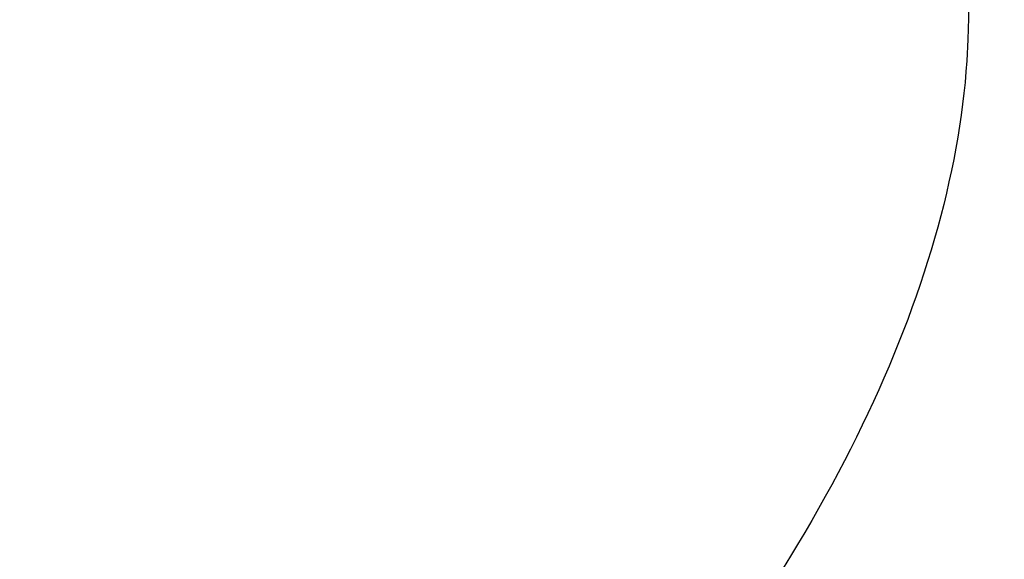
# Model space of a CAD drawing. Header units: millimetres. Extents: x -408 to 2309, y -66 to 3451.
# Tile 192 of 256: x -402.027 to -401.802, y -27.12 to -26.997. Entities that reach past the tile are written whole.
import ezdxf

# ---------------------------------------------------------------- set-up
doc = ezdxf.new("R2010")
doc.units = ezdxf.units.MM
doc.layers.add('Window garden_pendant', color=18, linetype='Continuous', true_color=0x000000)

msp = doc.modelspace()

# ---------------------------------------------------------------- linework, layer by layer
at = {"layer": 'Window garden_pendant', "extrusion": (-0.390134, 0.741255, -0.546202)}
msp.add_open_spline([(-402.05599, -26.84998, -40.24438), (-401.98152, -26.84281, -40.28785), (-401.85105, -26.86604, -40.41256), (-401.78527, -26.99781, -40.63838), (-401.87231, -27.17931, -40.82252), (-402.08357, -27.3411, -40.89119), (-402.25096, -27.393, -40.84207), (-402.32542, -27.40017, -40.7986)], degree=3, dxfattribs=at)
msp.add_open_spline([(-402.05599, -26.84998, -40.24438), (-401.98152, -26.84281, -40.28785), (-401.85105, -26.86604, -40.41256), (-401.78527, -26.99781, -40.63838), (-401.87231, -27.17931, -40.82252), (-402.08357, -27.3411, -40.89119), (-402.25096, -27.393, -40.84207), (-402.32542, -27.40017, -40.7986)], degree=3, dxfattribs=at)
at = {"layer": 'Window garden_pendant', "extrusion": (-0.001745, 0.003316, -0.999993)}
msp.add_open_spline([(-402.53266, -27.00641, 567.69489), (-402.56976, -27.08457, 567.6947), (-402.59302, -27.26506, 567.69414), (-402.46467, -27.50214, 567.69313), (-402.21932, -27.62142, 567.6923), (-401.94901, -27.57181, 567.692), (-401.82386, -27.43966, 567.69222), (-401.78676, -27.3615, 567.69241)], degree=3, dxfattribs=at)
msp.add_open_spline([(-402.53266, -27.00641, 567.69489), (-402.56976, -27.08457, 567.6947), (-402.59302, -27.26506, 567.69414), (-402.46467, -27.50214, 567.69313), (-402.21932, -27.62142, 567.6923), (-401.94901, -27.57181, 567.692), (-401.82386, -27.43966, 567.69222), (-401.78676, -27.3615, 567.69241)], degree=3, dxfattribs=at)

doc.saveas('drawing.dxf')
